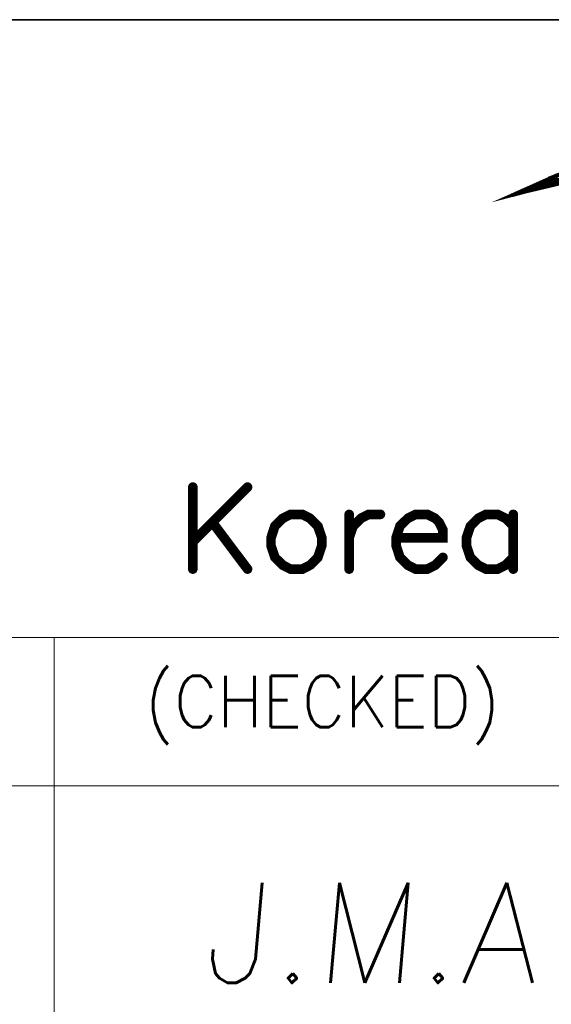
# Model space of a CAD drawing. Header units: millimetres. Extents: x 4497 to 13960, y 12291 to 16372.
# Tile 118 of 217: x 5411 to 5423, y 14616 to 14638. Entities that reach past the tile are written whole.
import ezdxf
from ezdxf.enums import TextEntityAlignment as Align

# ---------------------------------------------------------------- set-up
doc = ezdxf.new("R2010")
doc.units = ezdxf.units.MM
doc.header["$LTSCALE"] = 0.8
doc.layers.get('0').update_dxf_attribs({"linetype": 'CONTINUOUS', "lineweight": 0})
doc.layers.add('2', color=3, linetype='CONTINUOUS', lineweight=0)
doc.styles.get("Standard").update_dxf_attribs({"font": 'romans.shx', "width": 0.8, "oblique": 5, "bigfont": 'whgtxt.shx'})

# ---------------------------------------------------------------- blocks, each defined once
blk = doc.blocks.new('SMOOTH_0$064516')
at = {"const_width": 0.0323}
blk.add_lwpolyline([(-0.0161, 0, 1), (0.0161, 0, 1)], format="xyb", close=True, dxfattribs=at)
blk = doc.blocks.new('SMOOTH_0$0254')
at = {"const_width": 0.0127}
blk.add_lwpolyline([(-0.00635, 0, 1), (0.00635, 0, 1)], format="xyb", close=True, dxfattribs=at)
blk = doc.blocks.new('logo')
at = {"color": 7}
for points, const_width in [([(-3495.641, 5338.044), (-3491.64, 5339.83)], 0.338), ([(-3484.65, 5340.681), (-3494.422, 5338.371), (-3495.641, 5338.044)], 0.338), ([(-3492.683, 5338.869), (-3489.049, 5340.559)], 0.338), ([(-3493.613, 5338.7), (-3491.584, 5339.629)], 0.338), ([(-3519.273, 5311.965), (-3524.159, 5307.079)], 0.859), ([(-3524.159, 5311.965), (-3524.159, 5304.641)], 0.859), ([(-3515.434, 5309.527), (-3516.13, 5309.175), (-3516.834, 5308.479), (-3517.178, 5307.431), (-3517.178, 5306.736), (-3516.834, 5305.688), (-3516.13, 5304.993), (-3515.434, 5304.641), (-3514.387, 5304.641), (-3513.691, 5304.993), (-3512.996, 5305.688), (-3512.644, 5306.736), (-3512.644, 5307.431), (-3512.996, 5308.479), (-3513.691, 5309.175), (-3514.387, 5309.527), (-3515.434, 5309.527)], 0.859), ([(-3510.205, 5307.431), (-3509.853, 5308.479), (-3509.157, 5309.175), (-3508.462, 5309.527), (-3507.414, 5309.527)], 0.859), ([(-3510.205, 5309.527), (-3510.205, 5304.641)], 0.859), ([(-3506.014, 5307.431), (-3501.833, 5307.431), (-3501.833, 5308.127), (-3502.176, 5308.823), (-3502.528, 5309.175), (-3503.224, 5309.527), (-3504.271, 5309.527), (-3504.967, 5309.175), (-3505.671, 5308.479), (-3506.014, 5307.431), (-3506.014, 5306.736), (-3505.671, 5305.688), (-3504.967, 5304.993), (-3504.271, 5304.641), (-3503.224, 5304.641), (-3502.528, 5304.993), (-3501.833, 5305.688)], 0.859), ([(-3495.555, 5308.479), (-3496.251, 5309.175), (-3496.946, 5309.527), (-3497.994, 5309.527), (-3498.69, 5309.175), (-3499.385, 5308.479), (-3499.737, 5307.431), (-3499.737, 5306.736), (-3499.385, 5305.688), (-3498.69, 5304.993), (-3497.994, 5304.641), (-3496.946, 5304.641), (-3496.251, 5304.993), (-3495.555, 5305.688)], 0.859), ([(-3495.555, 5309.527), (-3495.555, 5304.641)], 0.859), ([(-3522.416, 5308.823), (-3519.273, 5304.641)], 0.859)]:
    blk.add_lwpolyline(points, dxfattribs=dict(at, const_width=const_width))
at = {"color": 7, "const_width": 0.338}
for points in [[(-3491.631, 5339.822), (-3489.423, 5340.689), (-3484.658, 5340.689), (-3488.321, 5339.822)], [(-3494.873, 5338.379), (-3491.631, 5339.822), (-3488.321, 5339.822), (-3494.413, 5338.379)], [(-3495.53, 5338.087), (-3494.422, 5338.379), (-3494.873, 5338.379), (-3495.53, 5338.087)]]:
    blk.add_lwpolyline(points, close=True, dxfattribs=at)
at = {"color": 7, "xscale": 13.31, "yscale": 13.31, "zscale": 13.31}
for name, p in [('SMOOTH_0$0254', (-3494.873, 5338.379)), ('SMOOTH_0$0254', (-3494.873, 5338.379)), ('SMOOTH_0$0254', (-3494.422, 5338.379)), ('SMOOTH_0$0254', (-3494.422, 5338.371)), ('SMOOTH_0$0254', (-3494.413, 5338.379)), ('SMOOTH_0$0254', (-3493.613, 5338.7)), ('SMOOTH_0$0254', (-3492.683, 5338.869)), ('SMOOTH_0$0254', (-3495.641, 5338.044)), ('SMOOTH_0$0254', (-3495.641, 5338.044)), ('SMOOTH_0$0254', (-3495.53, 5338.087)), ('SMOOTH_0$0254', (-3495.53, 5338.087)), ('SMOOTH_0$064516', (-3524.159, 5311.965)), ('SMOOTH_0$064516', (-3519.273, 5311.965)), ('SMOOTH_0$064516', (-3516.13, 5309.175)), ('SMOOTH_0$064516', (-3515.434, 5309.527)), ('SMOOTH_0$064516', (-3515.434, 5309.527)), ('SMOOTH_0$064516', (-3514.387, 5309.527)), ('SMOOTH_0$064516', (-3513.691, 5309.175)), ('SMOOTH_0$064516', (-3510.205, 5309.527)), ('SMOOTH_0$064516', (-3509.157, 5309.175)), ('SMOOTH_0$064516', (-3508.462, 5309.527)), ('SMOOTH_0$064516', (-3507.414, 5309.527)), ('SMOOTH_0$064516', (-3504.967, 5309.175)), ('SMOOTH_0$064516', (-3504.271, 5309.527)), ('SMOOTH_0$064516', (-3503.224, 5309.527)), ('SMOOTH_0$064516', (-3502.528, 5309.175)), ('SMOOTH_0$064516', (-3498.69, 5309.175)), ('SMOOTH_0$064516', (-3497.994, 5309.527)), ('SMOOTH_0$064516', (-3496.946, 5309.527)), ('SMOOTH_0$064516', (-3496.251, 5309.175)), ('SMOOTH_0$064516', (-3495.555, 5309.527)), ('SMOOTH_0$064516', (-3522.416, 5308.823)), ('SMOOTH_0$064516', (-3516.834, 5308.479)), ('SMOOTH_0$064516', (-3512.996, 5308.479)), ('SMOOTH_0$064516', (-3509.853, 5308.479)), ('SMOOTH_0$064516', (-3505.671, 5308.479)), ('SMOOTH_0$064516', (-3502.176, 5308.823)), ('SMOOTH_0$064516', (-3501.833, 5308.127)), ('SMOOTH_0$064516', (-3499.385, 5308.479)), ('SMOOTH_0$064516', (-3495.555, 5308.479)), ('SMOOTH_0$064516', (-3517.178, 5307.431)), ('SMOOTH_0$064516', (-3512.644, 5307.431)), ('SMOOTH_0$064516', (-3510.205, 5307.431)), ('SMOOTH_0$064516', (-3506.014, 5307.431)), ('SMOOTH_0$064516', (-3506.014, 5307.431)), ('SMOOTH_0$064516', (-3501.833, 5307.431)), ('SMOOTH_0$064516', (-3499.737, 5307.431)), ('SMOOTH_0$064516', (-3524.159, 5307.079)), ('SMOOTH_0$064516', (-3517.178, 5306.736)), ('SMOOTH_0$064516', (-3512.644, 5306.736)), ('SMOOTH_0$064516', (-3506.014, 5306.736)), ('SMOOTH_0$064516', (-3499.737, 5306.736)), ('SMOOTH_0$064516', (-3516.834, 5305.688)), ('SMOOTH_0$064516', (-3512.996, 5305.688)), ('SMOOTH_0$064516', (-3505.671, 5305.688)), ('SMOOTH_0$064516', (-3501.833, 5305.688)), ('SMOOTH_0$064516', (-3499.385, 5305.688)), ('SMOOTH_0$064516', (-3495.555, 5305.688)), ('SMOOTH_0$064516', (-3524.159, 5304.641)), ('SMOOTH_0$064516', (-3519.273, 5304.641)), ('SMOOTH_0$064516', (-3516.13, 5304.993)), ('SMOOTH_0$064516', (-3515.434, 5304.641)), ('SMOOTH_0$064516', (-3514.387, 5304.641)), ('SMOOTH_0$064516', (-3513.691, 5304.993)), ('SMOOTH_0$064516', (-3510.205, 5304.641)), ('SMOOTH_0$064516', (-3504.967, 5304.993)), ('SMOOTH_0$064516', (-3504.271, 5304.641)), ('SMOOTH_0$064516', (-3503.224, 5304.641)), ('SMOOTH_0$064516', (-3502.528, 5304.993)), ('SMOOTH_0$064516', (-3498.69, 5304.993)), ('SMOOTH_0$064516', (-3497.994, 5304.641)), ('SMOOTH_0$064516', (-3496.946, 5304.641)), ('SMOOTH_0$064516', (-3496.251, 5304.993)), ('SMOOTH_0$064516', (-3495.555, 5304.641))]:
    blk.add_blockref(name, p, dxfattribs=at)

msp = doc.modelspace()

# ---------------------------------------------------------------- linework, layer by layer
at = {"color": 7, "linetype": 'Continuous', "lineweight": 35}
msp.add_line((5397.369, 14637.566), (5472.828, 14637.566), dxfattribs=at)
at = {"color": 7, "linetype": 'Continuous'}
for p, q in [((5397.369, 14623.895), (5472.828, 14623.895)), ((5412.132, 14594.368), (5412.132, 14623.895)), ((5397.369, 14620.615), (5441.66, 14620.615))]:
    msp.add_line(p, q, dxfattribs=at)

# ---------------------------------------------------------------- block references
at = {"color": 3, "linetype": 'Continuous', "xscale": 0.2477402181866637, "yscale": 0.2477402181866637, "zscale": 0.2477402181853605}
msp.add_blockref('logo', (6288.273, 13311.235), dxfattribs=at)

# ---------------------------------------------------------------- texts
at = {"color": 7, "linetype": 'Continuous', "width": 0.933333}
msp.add_text('(CHECKED)', height=1.1408, dxfattribs=at).set_placement((5414.141, 14623.048), align=Align.TOP_LEFT)
at = {"layer": '2', "linetype": 'Continuous', "oblique": 5}
msp.add_text('J.M.A', height=2.2157, dxfattribs=at).set_placement((5415.396, 14616.249))

doc.saveas('drawing.dxf')
